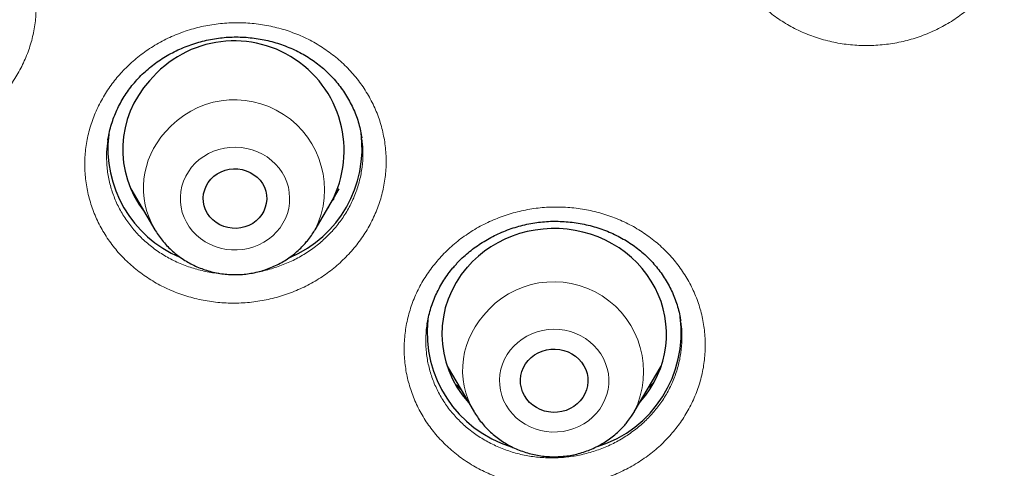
# Model space of a CAD drawing. Header units: millimetres. Extents: x 8 to 971, y 12 to 977.
# Tile 140 of 195: x 366 to 379, y 773 to 779. Entities that reach past the tile are written whole.
import ezdxf

# ---------------------------------------------------------------- set-up
doc = ezdxf.new("R2010")
doc.units = ezdxf.units.MM

msp = doc.modelspace()

# ---------------------------------------------------------------- linework, layer by layer
at = {"color": 7, "linetype": 'Continuous', "lineweight": 30}
for p, q in [((367.061, 777.19), (367.06, 777.182)), ((370.449, 777.216), (370.446, 777.232)), ((367.366, 776.535), (367.688, 775.988)), ((369.828, 775.988), (370.15, 776.535)), ((370.081, 776.403), (370.061, 776.384)), ((367.691, 775.984), (367.688, 775.988)), ((374.708, 774.771), (374.707, 774.778)), ((371.591, 774.167), (371.951, 773.557)), ((374.09, 773.557), (374.45, 774.167)), ((371.954, 773.551), (371.951, 773.557)), ((374.09, 773.557), (374.087, 773.551))]:
    msp.add_line(p, q, dxfattribs=at)
at = {"color": 252, "linetype": 'Continuous', "lineweight": 0}
for p, q in [((367.465, 776.366), (367.444, 776.388)), ((370.077, 776.397), (370.058, 776.379)), ((367.704, 775.962), (367.691, 775.984)), ((374.343, 773.937), (374.279, 773.877)), ((374.087, 773.551), (374.076, 773.534))]:
    msp.add_line(p, q, dxfattribs=at)
at = {"color": 252, "linetype": 'Continuous', "lineweight": 0, "flags": 128}
for points in [[(369.314, 775.958), (369.36, 776.014), (369.399, 776.075), (369.432, 776.138), (369.457, 776.205), (369.475, 776.273), (369.486, 776.343), (369.488, 776.414), (369.483, 776.485), (369.471, 776.554), (369.45, 776.622), (369.423, 776.688), (369.388, 776.751), (369.347, 776.81), (369.299, 776.864), (369.246, 776.914), (369.187, 776.959), (369.124, 776.997), (369.057, 777.03), (368.987, 777.055), (368.915, 777.074), (368.841, 777.085), (368.766, 777.09), (368.69, 777.087), (368.616, 777.077), (368.543, 777.06), (368.472, 777.035), (368.405, 777.004), (368.341, 776.967), (368.281, 776.924), (368.227, 776.875), (368.178, 776.821), (368.136, 776.763), (368.1, 776.701), (368.071, 776.636), (368.049, 776.568), (368.034, 776.499), (368.028, 776.428), (368.029, 776.358), (368.038, 776.287), (368.054, 776.219), (368.078, 776.152), (368.11, 776.087), (368.148, 776.026), (368.192, 775.969), (368.243, 775.917), (368.299, 775.87), (368.359, 775.828), (368.424, 775.793), (368.493, 775.764), (368.564, 775.742), (368.638, 775.726), (368.713, 775.718), (368.788, 775.718), (368.863, 775.724), (368.937, 775.738), (369.008, 775.759), (369.078, 775.786), (369.143, 775.821), (369.205, 775.861), (369.262, 775.907), (369.314, 775.958)], [(371.951, 773.557), (371.951, 773.557), (371.907, 773.638), (371.87, 773.723), (371.841, 773.81), (371.819, 773.899), (371.805, 773.989), (371.798, 774.081), (371.799, 774.172), (371.808, 774.263), (371.824, 774.353), (371.848, 774.441), (371.88, 774.528), (371.919, 774.612), (371.964, 774.692), (372.017, 774.77), (372.075, 774.842)], [(373.585, 773.537), (373.63, 773.594), (373.668, 773.654), (373.699, 773.719), (373.723, 773.786), (373.74, 773.854), (373.749, 773.925), (373.75, 773.995), (373.744, 774.066), (373.73, 774.135), (373.708, 774.203), (373.679, 774.268), (373.644, 774.33), (373.601, 774.388), (373.552, 774.442), (373.498, 774.491), (373.439, 774.535), (373.375, 774.572), (373.308, 774.603), (373.237, 774.628), (373.164, 774.645), (373.09, 774.655), (373.015, 774.658), (372.939, 774.654), (372.865, 774.643), (372.793, 774.624), (372.723, 774.599), (372.656, 774.567), (372.592, 774.528), (372.534, 774.484), (372.48, 774.434), (372.433, 774.38), (372.391, 774.321), (372.356, 774.258), (372.329, 774.192), (372.308, 774.124), (372.295, 774.055), (372.29, 773.984), (372.293, 773.914), (372.303, 773.844), (372.321, 773.775), (372.346, 773.708), (372.378, 773.645), (372.418, 773.584), (372.463, 773.528), (372.515, 773.477), (372.572, 773.43), (372.633, 773.39), (372.699, 773.356), (372.768, 773.328), (372.84, 773.307), (372.914, 773.293), (372.989, 773.286), (373.064, 773.287), (373.139, 773.295), (373.212, 773.31), (373.284, 773.332), (373.352, 773.361), (373.417, 773.396), (373.478, 773.437), (373.534, 773.484), (373.585, 773.537)]]:
    msp.add_lwpolyline(points, dxfattribs=at)
at = {"color": 7, "linetype": 'Continuous', "lineweight": 30, "flags": 128}
for points in [[(368.435, 776.662), (368.476, 776.701), (368.521, 776.734), (368.572, 776.761), (368.625, 776.782), (368.681, 776.795), (368.739, 776.801), (368.796, 776.8), (368.854, 776.791), (368.909, 776.776), (368.961, 776.753), (369.01, 776.723), (369.054, 776.688), (369.093, 776.648), (369.125, 776.603), (369.15, 776.554), (369.168, 776.502), (369.179, 776.449), (369.182, 776.394), (369.176, 776.34), (369.163, 776.287), (369.143, 776.237), (369.115, 776.189), (369.08, 776.145), (369.04, 776.106), (368.994, 776.073), (368.944, 776.046), (368.891, 776.025), (368.835, 776.012), (368.777, 776.006), (368.719, 776.007), (368.662, 776.016), (368.607, 776.031), (368.554, 776.054), (368.506, 776.083), (368.462, 776.119), (368.423, 776.159), (368.391, 776.204), (368.365, 776.253), (368.347, 776.305), (368.337, 776.358), (368.334, 776.413), (368.339, 776.467), (368.353, 776.52), (368.373, 776.57), (368.401, 776.618), (368.435, 776.662)], [(369.828, 775.988), (369.827, 775.987), (369.821, 775.977)], [(374.165, 773.683), (374.18, 773.7), (374.245, 773.78), (374.304, 773.865), (374.356, 773.952), (374.401, 774.044), (374.439, 774.137), (374.47, 774.234), (374.494, 774.332), (374.51, 774.431), (374.519, 774.532), (374.52, 774.632), (374.513, 774.733), (374.499, 774.832), (374.477, 774.931), (374.448, 775.028), (374.411, 775.122), (374.368, 775.214), (374.317, 775.303), (374.26, 775.388), (374.197, 775.469), (374.127, 775.546), (374.052, 775.618), (373.972, 775.684), (373.887, 775.745), (373.797, 775.8), (373.704, 775.849), (373.607, 775.892), (373.507, 775.928), (373.404, 775.957), (373.3, 775.979), (373.194, 775.995), (373.087, 776.003), (372.98, 776.004), (372.873, 775.997), (372.767, 775.984), (372.662, 775.963), (372.559, 775.936), (372.459, 775.902), (372.361, 775.861), (372.267, 775.813), (372.176, 775.759), (372.09, 775.7), (372.008, 775.635), (371.932, 775.564), (371.861, 775.489)], [(372.673, 774.24), (372.713, 774.281), (372.758, 774.316), (372.808, 774.345), (372.862, 774.368), (372.918, 774.384), (372.976, 774.393), (373.035, 774.395), (373.094, 774.389), (373.151, 774.377), (373.206, 774.357), (373.258, 774.331), (373.306, 774.299), (373.349, 774.261), (373.386, 774.218), (373.417, 774.171), (373.442, 774.121), (373.459, 774.068), (373.468, 774.014), (373.47, 773.958), (373.464, 773.903), (373.451, 773.849), (373.43, 773.798), (373.403, 773.749), (373.368, 773.704), (373.328, 773.663), (373.283, 773.628), (373.233, 773.599), (373.179, 773.576), (373.123, 773.56), (373.065, 773.551), (373.006, 773.549), (372.947, 773.555), (372.89, 773.567), (372.835, 773.587), (372.783, 773.613), (372.735, 773.645), (372.692, 773.683), (372.655, 773.726), (372.624, 773.773), (372.599, 773.823), (372.582, 773.876), (372.573, 773.931), (372.571, 773.986), (372.576, 774.041), (372.59, 774.095), (372.611, 774.147), (372.638, 774.195), (372.673, 774.24)]]:
    msp.add_lwpolyline(points, dxfattribs=at)
at = {"color": 7, "linetype": 'Continuous', "lineweight": 30}
for centre, radius, start, end in [((368.748, 777.042), 1.467, 326.4214, 140.5186), ((368.605, 777.061), 1.346, 137.2677, 218.0805), ((368.874, 777.074), 1.581, 293.0023, 7.6453), ((368.641, 777.075), 1.581, 173.2474, 246.999), ((372.869, 774.594), 1.348, 138.4235, 222.5389), ((372.917, 774.614), 1.594, 173.8791, 252.844), ((373.124, 774.613), 1.593, 287.3435, 7.6308)]:
    msp.add_arc(centre, radius, start, end, dxfattribs=at)
at = {"color": 252, "linetype": 'Continuous', "lineweight": 0}
for centre, radius, start, end in [((368.751, 776.521), 1.202, 333.6573, 140.2297), ((368.632, 776.546), 1.096, 137.2247, 210.5872), ((373.013, 774.091), 1.202, 333.6339, 141.2875)]:
    msp.add_arc(centre, radius, start, end, dxfattribs=at)
at = {"color": 7, "linetype": 'Continuous', "lineweight": 30}
for points, knots in [([(340.08, 755.314), (338.877, 755.42), (336.473, 755.633), (332.915, 756.297), (329.422, 757.208), (326.048, 758.376), (322.809, 759.778), (319.723, 761.402), (316.782, 763.249), (314.004, 765.307), (311.407, 767.563), (309.006, 770.004), (306.816, 772.614), (304.851, 775.377), (303.123, 778.277), (301.642, 781.296), (300.418, 784.414), (299.458, 787.613), (298.768, 790.873), (298.352, 794.173), (298.213, 797.494), (298.352, 800.816), (298.768, 804.116), (299.458, 807.376), (300.418, 810.575), (301.642, 813.693), (303.123, 816.712), (304.851, 819.612), (306.816, 822.375), (309.006, 824.985), (311.407, 827.426), (314.004, 829.682), (316.782, 831.74), (319.723, 833.586), (322.809, 835.21), (326.021, 836.602), (329.339, 837.752), (332.744, 838.655), (336.213, 839.303), (339.725, 839.694), (343.26, 839.824), (346.794, 839.694), (350.306, 839.303), (353.775, 838.655), (357.18, 837.752), (360.498, 836.602), (363.71, 835.21), (366.796, 833.586), (369.737, 831.74), (372.515, 829.682), (375.112, 827.426), (377.513, 824.985), (379.703, 822.375), (381.668, 819.612), (383.396, 816.712), (384.877, 813.693), (386.101, 810.575), (387.061, 807.376), (387.751, 804.116), (388.167, 800.816), (388.306, 797.494), (388.167, 794.173), (387.751, 790.873), (387.061, 787.613), (386.101, 784.414), (384.877, 781.296), (383.396, 778.277), (381.668, 775.377), (379.703, 772.614), (377.513, 770.004), (375.112, 767.563), (372.515, 765.307), (369.737, 763.249), (366.796, 761.402), (363.71, 759.778), (360.471, 758.376), (357.097, 757.208), (353.604, 756.297), (350.047, 755.633), (347.642, 755.42), (346.439, 755.314)], [0, 0, 0, 0, 0.013106, 0.026212, 0.039318, 0.052424, 0.065212, 0.078, 0.090788, 0.103576, 0.116364, 0.129151, 0.141939, 0.154727, 0.167515, 0.180303, 0.193091, 0.205879, 0.218667, 0.231454, 0.244242, 0.25703, 0.269818, 0.282606, 0.295394, 0.308182, 0.32097, 0.333758, 0.346545, 0.359333, 0.372121, 0.384909, 0.397697, 0.410485, 0.423273, 0.436061, 0.448848, 0.461636, 0.474424, 0.487212, 0.5, 0.512788, 0.525576, 0.538364, 0.551152, 0.563939, 0.576727, 0.589515, 0.602303, 0.615091, 0.627879, 0.640667, 0.653455, 0.666242, 0.67903, 0.691818, 0.704606, 0.717394, 0.730182, 0.74297, 0.755758, 0.768546, 0.781333, 0.794121, 0.806909, 0.819697, 0.832485, 0.845273, 0.858061, 0.870849, 0.883636, 0.896424, 0.909212, 0.922, 0.934788, 0.947576, 0.960682, 0.973788, 0.986894, 1, 1, 1, 1]), ([(364.833, 758.173), (364.904, 758.206), (365.164, 758.331), (365.602, 758.549), (366.135, 758.82), (366.637, 759.085), (367.111, 759.341), (367.558, 759.589), (367.983, 759.831), (368.386, 760.065), (368.765, 760.29), (369.12, 760.505), (369.45, 760.709), (369.755, 760.901), (370.036, 761.08), (370.293, 761.246), (370.525, 761.399), (370.735, 761.538), (370.921, 761.664), (371.085, 761.775), (371.227, 761.872), (371.346, 761.954), (371.444, 762.022), (371.516, 762.072), (371.567, 762.107), (371.6, 762.13), (371.624, 762.147), (371.644, 762.161), (371.672, 762.181), (371.715, 762.211), (371.78, 762.257), (371.865, 762.317), (371.969, 762.391), (372.093, 762.48), (372.236, 762.583), (372.397, 762.701), (372.571, 762.829), (372.751, 762.963), (373.037, 763.177), (373.424, 763.472), (374.036, 763.952), (374.76, 764.542), (375.451, 765.132), (375.993, 765.612), (376.393, 765.975), (376.788, 766.341), (377.133, 766.67), (377.436, 766.963), (377.702, 767.225), (377.979, 767.502), (378.266, 767.795), (378.571, 768.111), (378.892, 768.451), (379.229, 768.816), (379.577, 769.2), (379.933, 769.604), (380.299, 770.029), (380.666, 770.465), (381.032, 770.912), (381.397, 771.37), (381.768, 771.847), (382.143, 772.344), (382.452, 772.766), (382.696, 773.106), (382.873, 773.357), (383.044, 773.602), (383.205, 773.836), (383.353, 774.054), (383.495, 774.267), (383.63, 774.47), (383.756, 774.664), (383.866, 774.834), (383.955, 774.973), (384.025, 775.083), (384.079, 775.168), (384.123, 775.237), (384.158, 775.293), (384.187, 775.339), (384.215, 775.384), (384.247, 775.435), (384.285, 775.497), (384.334, 775.577), (384.395, 775.676), (384.469, 775.796), (384.551, 775.933), (384.64, 776.08), (384.731, 776.233), (384.866, 776.462), (385.046, 776.771), (385.285, 777.193), (385.543, 777.66), (385.818, 778.175), (386.103, 778.726), (386.396, 779.312), (386.692, 779.93), (386.984, 780.563), (387.269, 781.21), (387.541, 781.857), (387.8, 782.502), (388.047, 783.146), (388.243, 783.685), (388.394, 784.114), (388.502, 784.43), (388.605, 784.738), (388.7, 785.029), (388.785, 785.295), (388.859, 785.534), (388.924, 785.745), (388.979, 785.93), (389.026, 786.088), (389.06, 786.204), (389.083, 786.286), (389.098, 786.338), (389.111, 786.382), (389.121, 786.418), (389.131, 786.453), (389.143, 786.494), (389.159, 786.552), (389.181, 786.629), (389.208, 786.728), (389.242, 786.849), (389.28, 786.991), (389.324, 787.155), (389.373, 787.341), (389.425, 787.543), (389.479, 787.756), (389.533, 787.972), (389.586, 788.19), (389.637, 788.405), (389.685, 788.615), (389.749, 788.897), (389.825, 789.246), (389.911, 789.658), (389.988, 790.051), (390.059, 790.426), (390.123, 790.783), (390.18, 791.12), (390.232, 791.44), (390.279, 791.74), (390.321, 792.022), (390.369, 792.367), (390.423, 792.775), (390.479, 793.236), (390.527, 793.669), (390.567, 794.072), (390.594, 794.373), (390.611, 794.574), (390.62, 794.677), (390.627, 794.761), (390.631, 794.82), (390.635, 794.864), (390.638, 794.905), (390.642, 794.961), (390.647, 795.035), (390.655, 795.135), (390.663, 795.26), (390.673, 795.404), (390.682, 795.555), (390.691, 795.711), (390.7, 795.871), (390.71, 796.068), (390.721, 796.304), (390.731, 796.583), (390.74, 796.851), (390.747, 797.101), (390.751, 797.321), (390.754, 797.521), (390.756, 797.702), (390.757, 797.863), (390.758, 797.985), (390.758, 798.077), (390.758, 798.146), (390.758, 798.216), (390.758, 798.261), (390.758, 798.284)], [0, 0, 0, 0, 0.004554, 0.016714, 0.028355, 0.039282, 0.049707, 0.059631, 0.069053, 0.078151, 0.086726, 0.094778, 0.102308, 0.109316, 0.1158, 0.121763, 0.127173, 0.132066, 0.136443, 0.140303, 0.143646, 0.146473, 0.148782, 0.150575, 0.151637, 0.152373, 0.152928, 0.153374, 0.153813, 0.154908, 0.15646, 0.158471, 0.160972, 0.163941, 0.16738, 0.171287, 0.175621, 0.180029, 0.184433, 0.196521, 0.208575, 0.230017, 0.251351, 0.261978, 0.272578, 0.283152, 0.293728, 0.300686, 0.30802, 0.315728, 0.323812, 0.332271, 0.341653, 0.351458, 0.361684, 0.372333, 0.383405, 0.394899, 0.406123, 0.417723, 0.429698, 0.44205, 0.454776, 0.460844, 0.466994, 0.473047, 0.478697, 0.483937, 0.488767, 0.493935, 0.498534, 0.502565, 0.506027, 0.508387, 0.510383, 0.512015, 0.513283, 0.514317, 0.515307, 0.516458, 0.517906, 0.519649, 0.522056, 0.524866, 0.528078, 0.531571, 0.535126, 0.538739, 0.547483, 0.556547, 0.567755, 0.579416, 0.591531, 0.604986, 0.618711, 0.632661, 0.646836, 0.661237, 0.674881, 0.688721, 0.702758, 0.709443, 0.716172, 0.722861, 0.729044, 0.734653, 0.739686, 0.744145, 0.748029, 0.751338, 0.754072, 0.755355, 0.756456, 0.757376, 0.758115, 0.758711, 0.759541, 0.760705, 0.762325, 0.764394, 0.766913, 0.769882, 0.7733, 0.777168, 0.781486, 0.78584, 0.790431, 0.79495, 0.799383, 0.803732, 0.807997, 0.81685, 0.825313, 0.833388, 0.841075, 0.848372, 0.85528, 0.861799, 0.86793, 0.873671, 0.879033, 0.889039, 0.898525, 0.907179, 0.915349, 0.923035, 0.925455, 0.927568, 0.929269, 0.93056, 0.931164, 0.931928, 0.933057, 0.934553, 0.936415, 0.939139, 0.942104, 0.945157, 0.948297, 0.951526, 0.954841, 0.960229, 0.965834, 0.971654, 0.976476, 0.980904, 0.984939, 0.988581, 0.991829, 0.994685, 0.995999, 0.997298, 0.998621, 1, 1, 1, 1]), ([(367.06, 777.182), (367.062, 777.197), (367.069, 777.244), (367.087, 777.324), (367.115, 777.421), (367.15, 777.516), (367.191, 777.609), (367.238, 777.7), (367.291, 777.787), (367.35, 777.871), (367.414, 777.952), (367.483, 778.027), (367.557, 778.099), (367.636, 778.166), (367.719, 778.229), (367.807, 778.287), (367.899, 778.34), (367.995, 778.389), (368.094, 778.431), (368.195, 778.468), (368.299, 778.5), (368.403, 778.525), (368.509, 778.543), (368.615, 778.556), (368.721, 778.562), (368.828, 778.562), (368.934, 778.556), (369.04, 778.543), (369.146, 778.525), (369.25, 778.5), (369.353, 778.47), (369.454, 778.433), (369.551, 778.391), (369.646, 778.344), (369.736, 778.291), (369.821, 778.234), (369.902, 778.172), (369.977, 778.106), (370.049, 778.035), (370.116, 777.959), (370.178, 777.879), (370.235, 777.795), (370.287, 777.707), (370.333, 777.616), (370.372, 777.523), (370.405, 777.428), (370.43, 777.331), (370.445, 777.261), (370.45, 777.223), (370.451, 777.217)], [0, 0, 0, 0, 0.009842, 0.03206, 0.054333, 0.076629, 0.098906, 0.121123, 0.14325, 0.165262, 0.187138, 0.208859, 0.230411, 0.252026, 0.273757, 0.295589, 0.317498, 0.339458, 0.361438, 0.383391, 0.40529, 0.427107, 0.448822, 0.470423, 0.491849, 0.513179, 0.534688, 0.556366, 0.578189, 0.600122, 0.622126, 0.644155, 0.666149, 0.688065, 0.709862, 0.731511, 0.752979, 0.774286, 0.79585, 0.817701, 0.839795, 0.862078, 0.884488, 0.90696, 0.929417, 0.951782, 0.973994, 0.996005, 1, 1, 1, 1]), ([(367.466, 776.365), (367.465, 776.366), (367.458, 776.373), (367.451, 776.38), (367.444, 776.387)], [0, 0, 0, 0, 0.099734, 1, 1, 1, 1]), ([(371.69, 775.503), (371.7, 775.515), (371.734, 775.552), (371.793, 775.612), (371.87, 775.68), (371.952, 775.745), (372.038, 775.805), (372.129, 775.86), (372.223, 775.91), (372.321, 775.955), (372.422, 775.995), (372.524, 776.028), (372.628, 776.055), (372.734, 776.077), (372.839, 776.091), (372.944, 776.1), (373.05, 776.102), (373.156, 776.098), (373.262, 776.088), (373.369, 776.072), (373.474, 776.05), (373.579, 776.021), (373.681, 775.987), (373.78, 775.947), (373.875, 775.902), (373.967, 775.852), (374.053, 775.797), (374.135, 775.738), (374.212, 775.673), (374.285, 775.604), (374.354, 775.53), (374.419, 775.452), (374.478, 775.369), (374.531, 775.283), (374.579, 775.194), (374.62, 775.102), (374.655, 775.008), (374.683, 774.912), (374.701, 774.833), (374.708, 774.786), (374.71, 774.771)], [0, 0, 0, 0, 0.01292, 0.039456, 0.066122, 0.092963, 0.119963, 0.14709, 0.174307, 0.201563, 0.228798, 0.255949, 0.282965, 0.309804, 0.336431, 0.362811, 0.389101, 0.415676, 0.44256, 0.469695, 0.497015, 0.524444, 0.551897, 0.579268, 0.606479, 0.633463, 0.660172, 0.686597, 0.713037, 0.739863, 0.76696, 0.794289, 0.821801, 0.849441, 0.877155, 0.904877, 0.932544, 0.960106, 0.98753, 1, 1, 1, 1]), ([(367.691, 775.984), (367.693, 775.981), (367.709, 775.952), (367.745, 775.9), (367.799, 775.829), (367.859, 775.762), (367.925, 775.7), (367.994, 775.643), (368.069, 775.59), (368.147, 775.543), (368.228, 775.502), (368.313, 775.467), (368.4, 775.438), (368.489, 775.416), (368.58, 775.399), (368.672, 775.39), (368.764, 775.387), (368.856, 775.391), (368.948, 775.401), (369.039, 775.418), (369.128, 775.442), (369.215, 775.472), (369.3, 775.508), (369.382, 775.55), (369.46, 775.598), (369.534, 775.652), (369.603, 775.711), (369.653, 775.759), (369.679, 775.787), (369.684, 775.793)], [0, 0, 0, 0, 0.00446, 0.043331, 0.082256, 0.121244, 0.160295, 0.199411, 0.238597, 0.277846, 0.317161, 0.356534, 0.395964, 0.435441, 0.474964, 0.514523, 0.554113, 0.593726, 0.633353, 0.672985, 0.712615, 0.752234, 0.791834, 0.831403, 0.870937, 0.910427, 0.949865, 0.989243, 1, 1, 1, 1]), ([(369.684, 775.793), (369.698, 775.809), (369.731, 775.847), (369.777, 775.908), (369.807, 775.955), (369.821, 775.977)], [0, 0, 0, 0, 0.268105, 0.661538, 1, 1, 1, 1]), ([(371.325, 774.726), (371.326, 774.733), (371.331, 774.774), (371.347, 774.846), (371.374, 774.944), (371.407, 775.039), (371.447, 775.133), (371.494, 775.224), (371.546, 775.313), (371.604, 775.397), (371.652, 775.46), (371.682, 775.494), (371.69, 775.503)], [0, 0, 0, 0, 0.0251646, 0.1427964, 0.2607875, 0.3788817, 0.4967672, 0.6142206, 0.7310393, 0.8470656, 0.9622024, 1, 1, 1, 1]), ([(371.77, 773.863), (371.758, 773.873), (371.735, 773.893), (371.714, 773.915), (371.704, 773.926)], [0, 0, 0, 0, 0.500672, 1, 1, 1, 1]), ([(374.346, 773.942), (374.328, 773.924), (374.307, 773.902), (374.284, 773.882), (374.281, 773.88)], [0, 0, 0, 0, 0.8665084, 1, 1, 1, 1]), ([(371.955, 773.551), (371.96, 773.542), (371.98, 773.508), (372.02, 773.451), (372.076, 773.381), (372.138, 773.315), (372.204, 773.254), (372.275, 773.198), (372.35, 773.147), (372.429, 773.101), (372.511, 773.062), (372.597, 773.028), (372.684, 773.001), (372.774, 772.98), (372.865, 772.965), (372.957, 772.957), (373.049, 772.956), (373.142, 772.961), (373.233, 772.973), (373.324, 772.992), (373.412, 773.017), (373.499, 773.049), (373.583, 773.087), (373.664, 773.13), (373.741, 773.18), (373.814, 773.235), (373.882, 773.295), (373.931, 773.344), (373.956, 773.373), (373.962, 773.379)], [0, 0, 0, 0, 0.013272, 0.051806, 0.090396, 0.129053, 0.167772, 0.206554, 0.245404, 0.28432, 0.3233, 0.362333, 0.401424, 0.44056, 0.479739, 0.518953, 0.558195, 0.597459, 0.636734, 0.676012, 0.715285, 0.754544, 0.793785, 0.832993, 0.872162, 0.911289, 0.95036, 0.989371, 1, 1, 1, 1]), ([(373.962, 773.379), (373.975, 773.394), (374.008, 773.433), (374.05, 773.49), (374.075, 773.533), (374.086, 773.551)], [0, 0, 0, 0, 0.2893503, 0.7134185, 1, 1, 1, 1])]:
    msp.add_open_spline(points, degree=3, knots=knots, dxfattribs=at)
at = {"color": 252, "linetype": 'Continuous', "lineweight": 0}
for points, knots in [([(339.798, 773.529), (339.084, 773.638), (337.655, 773.856), (335.559, 774.4), (333.572, 775.079), (331.704, 775.889), (329.961, 776.806), (328.299, 777.85), (326.729, 779.012), (325.262, 780.287), (323.905, 781.666), (322.668, 783.141), (321.558, 784.703), (320.581, 786.341), (319.744, 788.047), (319.053, 789.809), (318.51, 791.616), (318.12, 793.458), (317.885, 795.323), (317.807, 797.199), (317.885, 799.076), (318.12, 800.941), (318.51, 802.783), (319.053, 804.59), (319.744, 806.352), (320.581, 808.058), (321.558, 809.696), (322.668, 811.258), (323.905, 812.733), (325.262, 814.112), (326.729, 815.387), (328.299, 816.549), (329.961, 817.593), (331.704, 818.51), (333.519, 819.296), (335.394, 819.946), (337.318, 820.456), (339.278, 820.823), (341.263, 821.043), (343.26, 821.117), (345.257, 821.043), (347.241, 820.823), (349.201, 820.456), (351.125, 819.946), (353, 819.296), (354.815, 818.51), (356.558, 817.593), (358.22, 816.549), (359.79, 815.387), (361.257, 814.112), (362.614, 812.733), (363.851, 811.258), (364.961, 809.696), (365.938, 808.058), (366.775, 806.352), (367.466, 804.59), (368.009, 802.783), (368.399, 800.941), (368.634, 799.076), (368.712, 797.199), (368.634, 795.323), (368.399, 793.458), (368.009, 791.616), (367.466, 789.809), (366.775, 788.047), (365.938, 786.341), (364.961, 784.703), (363.851, 783.141), (362.614, 781.666), (361.257, 780.287), (359.79, 779.012), (358.22, 777.85), (356.558, 776.806), (354.815, 775.889), (352.95, 775.08), (350.968, 774.403), (348.88, 773.86), (347.457, 773.641), (346.745, 773.532)], [0, 0, 0, 0, 0.014209, 0.028417, 0.042626, 0.055696, 0.068766, 0.081836, 0.094907, 0.107977, 0.121047, 0.134117, 0.147187, 0.160257, 0.173327, 0.186398, 0.199468, 0.212538, 0.225608, 0.238678, 0.251748, 0.264818, 0.277889, 0.290959, 0.304029, 0.317099, 0.330169, 0.343239, 0.356309, 0.36938, 0.38245, 0.39552, 0.40859, 0.42166, 0.43473, 0.4478, 0.460871, 0.473941, 0.487011, 0.500081, 0.513151, 0.526221, 0.539292, 0.552362, 0.565432, 0.578502, 0.591572, 0.604642, 0.617712, 0.630783, 0.643853, 0.656923, 0.669993, 0.683063, 0.696133, 0.709203, 0.722274, 0.735344, 0.748414, 0.761484, 0.774554, 0.787624, 0.800694, 0.813765, 0.826835, 0.839905, 0.852975, 0.866045, 0.879115, 0.892186, 0.905256, 0.918326, 0.931396, 0.944466, 0.957536, 0.971691, 0.985845, 1, 1, 1, 1]), ([(346.66, 774.616), (347.327, 774.721), (348.662, 774.93), (350.619, 775.442), (352.485, 776.082), (354.251, 776.847), (355.909, 777.72), (357.49, 778.712), (358.983, 779.818), (360.379, 781.031), (361.669, 782.342), (362.846, 783.745), (363.902, 785.231), (364.831, 786.789), (365.627, 788.411), (366.285, 790.087), (366.801, 791.807), (367.172, 793.559), (367.395, 795.333), (367.47, 797.118), (367.395, 798.903), (367.172, 800.677), (366.801, 802.429), (366.285, 804.148), (365.627, 805.824), (364.831, 807.446), (363.902, 809.005), (362.846, 810.49), (361.669, 811.893), (360.379, 813.205), (358.983, 814.417), (357.49, 815.523), (355.909, 816.515), (354.251, 817.388), (352.524, 818.136), (350.741, 818.754), (348.911, 819.239), (347.047, 819.588), (345.159, 819.798), (343.26, 819.868), (341.36, 819.798), (339.472, 819.588), (337.608, 819.239), (335.778, 818.754), (333.995, 818.136), (332.268, 817.388), (330.61, 816.515), (329.029, 815.523), (327.536, 814.417), (326.14, 813.205), (324.85, 811.893), (323.673, 810.49), (322.617, 809.005), (321.688, 807.446), (320.892, 805.824), (320.234, 804.148), (319.718, 802.429), (319.347, 800.677), (319.124, 798.903), (319.049, 797.118), (319.124, 795.333), (319.347, 793.559), (319.718, 791.807), (320.234, 790.087), (320.892, 788.411), (321.688, 786.789), (322.617, 785.231), (323.673, 783.745), (324.85, 782.342), (326.14, 781.031), (327.536, 779.818), (329.029, 778.712), (330.61, 777.72), (332.268, 776.847), (334.034, 776.082), (335.9, 775.442), (337.858, 774.93), (339.192, 774.721), (339.859, 774.616)], [0, 0, 0, 0, 0.013976, 0.027953, 0.041929, 0.055017, 0.068105, 0.081192, 0.09428, 0.107368, 0.120455, 0.133543, 0.146631, 0.159719, 0.172806, 0.185894, 0.198982, 0.212069, 0.225157, 0.238245, 0.251332, 0.26442, 0.277508, 0.290595, 0.303683, 0.316771, 0.329859, 0.342946, 0.356034, 0.369122, 0.382209, 0.395297, 0.408385, 0.421472, 0.43456, 0.447648, 0.460735, 0.473823, 0.486911, 0.499999, 0.513086, 0.526174, 0.539262, 0.552349, 0.565437, 0.578525, 0.591612, 0.6047, 0.617788, 0.630876, 0.643963, 0.657051, 0.670139, 0.683226, 0.696314, 0.709402, 0.722489, 0.735577, 0.748665, 0.761752, 0.77484, 0.787928, 0.801016, 0.814103, 0.827191, 0.840279, 0.853366, 0.866454, 0.879542, 0.892629, 0.905717, 0.918805, 0.931893, 0.94498, 0.958068, 0.972045, 0.986023, 1, 1, 1, 1]), ([(339.895, 775.418), (339.266, 775.519), (338.009, 775.721), (336.165, 776.207), (334.396, 776.815), (332.712, 777.545), (331.121, 778.382), (329.604, 779.334), (328.172, 780.396), (326.832, 781.559), (325.594, 782.818), (324.465, 784.164), (323.451, 785.589), (322.56, 787.085), (321.796, 788.642), (321.165, 790.25), (320.67, 791.9), (320.314, 793.581), (320.099, 795.283), (320.028, 796.996), (320.099, 798.709), (320.314, 800.411), (320.67, 802.092), (321.165, 803.742), (321.796, 805.35), (322.56, 806.907), (323.451, 808.403), (324.465, 809.828), (325.594, 811.174), (326.832, 812.433), (328.172, 813.596), (329.604, 814.657), (331.121, 815.61), (332.712, 816.447), (334.369, 817.165), (336.081, 817.758), (337.836, 818.224), (339.625, 818.558), (341.437, 818.759), (343.26, 818.827), (345.082, 818.759), (346.894, 818.558), (348.683, 818.224), (350.439, 817.758), (352.15, 817.165), (353.807, 816.447), (355.398, 815.61), (356.915, 814.657), (358.347, 813.596), (359.687, 812.433), (360.925, 811.174), (362.054, 809.828), (363.068, 808.403), (363.959, 806.907), (364.723, 805.35), (365.354, 803.742), (365.849, 802.092), (366.205, 800.411), (366.42, 798.709), (366.491, 796.996), (366.42, 795.283), (366.205, 793.581), (365.849, 791.9), (365.354, 790.25), (364.723, 788.642), (363.959, 787.085), (363.068, 785.589), (362.054, 784.164), (360.925, 782.818), (359.687, 781.559), (358.347, 780.396), (356.915, 779.334), (355.398, 778.382), (353.807, 777.545), (352.12, 776.814), (350.346, 776.205), (348.494, 775.717), (347.231, 775.515), (346.6, 775.415)], [0, 0, 0, 0, 0.013748, 0.027497, 0.041245, 0.05435, 0.067455, 0.080559, 0.093664, 0.106769, 0.119873, 0.132978, 0.146083, 0.159188, 0.172292, 0.185397, 0.198502, 0.211606, 0.224711, 0.237816, 0.250921, 0.264025, 0.27713, 0.290235, 0.30334, 0.316444, 0.329549, 0.342654, 0.355758, 0.368863, 0.381968, 0.395073, 0.408177, 0.421282, 0.434387, 0.447492, 0.460596, 0.473701, 0.486806, 0.49991, 0.513015, 0.52612, 0.539225, 0.552329, 0.565434, 0.578539, 0.591643, 0.604748, 0.617853, 0.630958, 0.644062, 0.657167, 0.670272, 0.683377, 0.696481, 0.709586, 0.722691, 0.735795, 0.7489, 0.762005, 0.77511, 0.788214, 0.801319, 0.814424, 0.827529, 0.840633, 0.853738, 0.866843, 0.879947, 0.893052, 0.906157, 0.919262, 0.932366, 0.945471, 0.958576, 0.972384, 0.986192, 1, 1, 1, 1]), ([(388.758, 797.426), (388.739, 796.495), (388.702, 794.632), (388.398, 791.846), (387.913, 789.079), (387.236, 786.349), (386.373, 783.669), (385.325, 781.053), (384.097, 778.506), (382.691, 776.038), (381.114, 773.657), (379.378, 771.378), (377.488, 769.213), (375.49, 767.208), (373.398, 765.36), (371.224, 763.667), (368.937, 762.104), (366.558, 760.664), (364.898, 759.825), (364.07, 759.406)], [0, 0, 0, 0, 0.059647, 0.119293, 0.179195, 0.239107, 0.298753, 0.35839, 0.418037, 0.477683, 0.537584, 0.597497, 0.657143, 0.716779, 0.77332, 0.829847, 0.88658, 0.943426, 1, 1, 1, 1]), ([(375.448, 781.179), (375.449, 781.179), (375.484, 781.242), (375.563, 781.363), (375.702, 781.532), (375.86, 781.685), (376.035, 781.821), (376.225, 781.938), (376.428, 782.035), (376.64, 782.11), (376.86, 782.163), (377.085, 782.193), (377.311, 782.198), (377.536, 782.18), (377.758, 782.139), (377.972, 782.074), (378.178, 781.988), (378.371, 781.88), (378.549, 781.753), (378.711, 781.607), (378.855, 781.445), (378.977, 781.269), (379.077, 781.081), (379.154, 780.883), (379.206, 780.678), (379.233, 780.469), (379.235, 780.258), (379.21, 780.048), (379.162, 779.841), (379.09, 779.644), (378.998, 779.46), (378.886, 779.286), (378.751, 779.12), (378.594, 778.966), (378.42, 778.828), (378.231, 778.71), (378.029, 778.612), (377.817, 778.535), (377.598, 778.481), (377.373, 778.451), (377.147, 778.443), (376.921, 778.46), (376.7, 778.5), (376.484, 778.562), (376.279, 778.648), (376.085, 778.754), (375.905, 778.88), (375.742, 779.025), (375.598, 779.186), (375.474, 779.361), (375.372, 779.549), (375.294, 779.746), (375.24, 779.95), (375.212, 780.159), (375.209, 780.37), (375.23, 780.581), (375.278, 780.787), (375.349, 780.988), (375.415, 781.115), (375.448, 781.179)], [0, 0, 0, 0, 0.000143, 0.017993, 0.0359, 0.053751, 0.0716, 0.089507, 0.107356, 0.125218, 0.143137, 0.160999, 0.178881, 0.19682, 0.214701, 0.232602, 0.250559, 0.268459, 0.286369, 0.304335, 0.322244, 0.34015, 0.358113, 0.376018, 0.393907, 0.411854, 0.429743, 0.447612, 0.465538, 0.483407, 0.500125, 0.516843, 0.534698, 0.552611, 0.570467, 0.588323, 0.606235, 0.624091, 0.641959, 0.659883, 0.677751, 0.695639, 0.713584, 0.731472, 0.749377, 0.767338, 0.785243, 0.803153, 0.821119, 0.839029, 0.85693, 0.874888, 0.89279, 0.910673, 0.928614, 0.946496, 0.964312, 0.982184, 1, 1, 1, 1]), ([(365.562, 777.688), (365.509, 777.637), (365.403, 777.537), (365.222, 777.409), (365.028, 777.299), (364.822, 777.21), (364.607, 777.143), (364.386, 777.099), (364.16, 777.078), (363.934, 777.081), (363.71, 777.107), (363.491, 777.157), (363.279, 777.23), (363.077, 777.323), (362.889, 777.438), (362.715, 777.572), (362.559, 777.723), (362.423, 777.891), (362.307, 778.071), (362.214, 778.262), (362.145, 778.463), (362.1, 778.669), (362.081, 778.879), (362.087, 779.09), (362.118, 779.299), (362.175, 779.504), (362.256, 779.701), (362.359, 779.889), (362.482, 780.062), (362.622, 780.218), (362.777, 780.359), (362.952, 780.487), (363.146, 780.598), (363.351, 780.688), (363.566, 780.757), (363.787, 780.802), (364.012, 780.825), (364.238, 780.823), (364.462, 780.799), (364.682, 780.751), (364.894, 780.679), (365.097, 780.587), (365.286, 780.473), (365.461, 780.34), (365.618, 780.19), (365.756, 780.024), (365.873, 779.845), (365.968, 779.654), (366.039, 779.454), (366.084, 779.248), (366.105, 779.038), (366.101, 778.827), (366.071, 778.618), (366.016, 778.413), (365.937, 778.215), (365.834, 778.026), (365.711, 777.848), (365.612, 777.741), (365.562, 777.688)], [0, 0, 0, 0, 0.01784, 0.035736, 0.053576, 0.071439, 0.089359, 0.107221, 0.125091, 0.143018, 0.160887, 0.178768, 0.196705, 0.214585, 0.232476, 0.250424, 0.268314, 0.28621, 0.304163, 0.322059, 0.339952, 0.357902, 0.375795, 0.39368, 0.411622, 0.429506, 0.447381, 0.465311, 0.483184, 0.49992, 0.516654, 0.534521, 0.552444, 0.570311, 0.588177, 0.6061, 0.623966, 0.641839, 0.659768, 0.677641, 0.695525, 0.713466, 0.73135, 0.749243, 0.767193, 0.785086, 0.802981, 0.820934, 0.83883, 0.856721, 0.87467, 0.89256, 0.910442, 0.92838, 0.946261, 0.964156, 0.982106, 1, 1, 1, 1]), ([(370.296, 775.682), (370.245, 775.63), (370.144, 775.525), (369.969, 775.389), (369.781, 775.271), (369.579, 775.173), (369.367, 775.097), (369.148, 775.042), (368.923, 775.012), (368.697, 775.004), (368.471, 775.02), (368.249, 775.061), (368.034, 775.123), (367.828, 775.208), (367.633, 775.315), (367.453, 775.441), (367.289, 775.585), (367.144, 775.745), (367.019, 775.92), (366.917, 776.107), (366.838, 776.305), (366.783, 776.509), (366.753, 776.718), (366.749, 776.929), (366.77, 777.139), (366.817, 777.346), (366.888, 777.547), (366.983, 777.739), (367.097, 777.917), (367.229, 778.079), (367.378, 778.227), (367.547, 778.362), (367.735, 778.482), (367.936, 778.582), (368.147, 778.659), (368.366, 778.715), (368.59, 778.747), (368.817, 778.756), (369.042, 778.741), (369.265, 778.703), (369.481, 778.641), (369.688, 778.558), (369.883, 778.453), (370.064, 778.328), (370.229, 778.185), (370.376, 778.026), (370.501, 777.851), (370.605, 777.665), (370.686, 777.469), (370.742, 777.265), (370.774, 777.056), (370.78, 776.845), (370.76, 776.635), (370.715, 776.427), (370.646, 776.226), (370.552, 776.033), (370.437, 775.849), (370.343, 775.738), (370.296, 775.682)], [0, 0, 0, 0, 0.017831, 0.035719, 0.053549, 0.071406, 0.089319, 0.107176, 0.125042, 0.142965, 0.160831, 0.178712, 0.19665, 0.214531, 0.232426, 0.250378, 0.268273, 0.286176, 0.304135, 0.322037, 0.339936, 0.357892, 0.375791, 0.393678, 0.411621, 0.429508, 0.44738, 0.465308, 0.48318, 0.499906, 0.516634, 0.534495, 0.552414, 0.570275, 0.588137, 0.606055, 0.623916, 0.641786, 0.659714, 0.677584, 0.69547, 0.713413, 0.731299, 0.749197, 0.767152, 0.78505, 0.802953, 0.820912, 0.838814, 0.85671, 0.874663, 0.892559, 0.910441, 0.92838, 0.946263, 0.964156, 0.982107, 1, 1, 1, 1]), ([(367.06, 777.182), (367.053, 777.129), (367.039, 777.016), (367.044, 776.843), (367.069, 776.666), (367.116, 776.492), (367.183, 776.325), (367.271, 776.167), (367.377, 776.018), (367.5, 775.882), (367.64, 775.76), (367.793, 775.653), (367.958, 775.563), (368.134, 775.491), (368.317, 775.44), (368.459, 775.411), (368.538, 775.406), (368.554, 775.405)], [0, 0, 0, 0, 0.063379, 0.133985, 0.204638, 0.275521, 0.346177, 0.416842, 0.487731, 0.558398, 0.629029, 0.699884, 0.770515, 0.84108, 0.911867, 0.98243, 1, 1, 1, 1]), ([(370.058, 775.97), (370.058, 775.971), (370.099, 776.017), (370.177, 776.113), (370.276, 776.268), (370.355, 776.432), (370.414, 776.603), (370.452, 776.779), (370.464, 776.898), (370.468, 777.017), (370.467, 777.104), (370.453, 777.19), (370.449, 777.216)], [0, 0, 0, 0, 0.000605, 0.134489, 0.268801, 0.402685, 0.53657, 0.670874, 0.804758, 0.805283, 0.939452, 1, 1, 1, 1]), ([(371.473, 775.588), (371.474, 775.589), (371.521, 775.644), (371.625, 775.748), (371.795, 775.888), (371.982, 776.01), (372.182, 776.111), (372.392, 776.191), (372.61, 776.249), (372.834, 776.284), (373.06, 776.295), (373.286, 776.283), (373.508, 776.247), (373.725, 776.188), (373.932, 776.107), (374.129, 776.005), (374.311, 775.882), (374.478, 775.741), (374.626, 775.584), (374.753, 775.411), (374.86, 775.226), (374.942, 775.031), (375.001, 774.828), (375.034, 774.62), (375.042, 774.41), (375.025, 774.2), (374.983, 773.992), (374.915, 773.79), (374.824, 773.597), (374.713, 773.417), (374.584, 773.254), (374.438, 773.103), (374.272, 772.965), (374.086, 772.843), (373.887, 772.74), (373.677, 772.658), (373.459, 772.599), (373.236, 772.563), (373.01, 772.55), (372.784, 772.561), (372.561, 772.595), (372.344, 772.652), (372.136, 772.732), (371.939, 772.833), (371.755, 772.954), (371.588, 773.094), (371.438, 773.251), (371.309, 773.422), (371.202, 773.607), (371.118, 773.801), (371.058, 774.004), (371.023, 774.211), (371.013, 774.422), (371.029, 774.632), (371.07, 774.84), (371.135, 775.042), (371.225, 775.236), (371.336, 775.42), (371.427, 775.532), (371.473, 775.588)], [0, 0, 0, 0, 0.000144, 0.017994, 0.035901, 0.053751, 0.071601, 0.089507, 0.107357, 0.125219, 0.143138, 0.161, 0.178881, 0.19682, 0.214702, 0.232602, 0.250559, 0.26846, 0.28637, 0.304336, 0.322245, 0.340151, 0.358113, 0.376018, 0.393907, 0.411854, 0.429744, 0.447613, 0.465539, 0.483408, 0.500126, 0.516843, 0.534699, 0.552612, 0.570468, 0.588323, 0.606236, 0.624091, 0.641959, 0.659884, 0.677752, 0.69564, 0.713585, 0.731473, 0.749377, 0.767338, 0.785243, 0.803153, 0.82112, 0.839029, 0.856931, 0.874889, 0.89279, 0.910673, 0.928614, 0.946497, 0.964313, 0.982185, 1, 1, 1, 1]), ([(369.062, 775.426), (369.068, 775.426), (369.138, 775.436), (369.268, 775.473), (369.448, 775.536), (369.62, 775.62), (369.78, 775.721), (369.928, 775.837), (370.014, 775.926), (370.058, 775.97)], [0, 0, 0, 0, 0.015891, 0.179865, 0.344359, 0.508338, 0.672053, 0.836287, 1, 1, 1, 1]), ([(371.324, 774.727), (371.323, 774.718), (371.309, 774.651), (371.304, 774.523), (371.311, 774.345), (371.341, 774.168), (371.392, 773.996), (371.464, 773.832), (371.555, 773.675), (371.665, 773.53), (371.792, 773.397), (371.935, 773.279), (372.091, 773.176), (372.259, 773.091), (372.436, 773.024), (372.62, 772.975), (372.81, 772.947), (373.002, 772.938), (373.194, 772.95), (373.384, 772.981), (373.569, 773.032), (373.748, 773.101), (373.917, 773.189), (374.075, 773.294), (374.216, 773.411), (374.34, 773.539), (374.45, 773.678), (374.544, 773.83), (374.622, 773.995), (374.679, 774.166), (374.716, 774.343), (374.729, 774.521), (374.727, 774.665), (374.713, 774.747), (374.708, 774.771)], [0, 0, 0, 0, 0.004713, 0.037567, 0.070457, 0.103452, 0.136343, 0.169249, 0.202258, 0.235165, 0.268058, 0.301056, 0.33395, 0.366807, 0.39977, 0.432627, 0.465439, 0.498356, 0.531168, 0.56395, 0.596836, 0.629618, 0.662394, 0.695275, 0.728052, 0.758736, 0.789421, 0.822222, 0.855127, 0.887929, 0.920771, 0.953721, 0.986565, 1, 1, 1, 1]), ([(371.773, 773.858), (371.771, 773.86), (371.746, 773.881), (371.724, 773.904), (371.704, 773.926)], [0, 0, 0, 0, 0.0766103, 1, 1, 1, 1])]:
    msp.add_open_spline(points, degree=3, knots=knots, dxfattribs=at)

doc.saveas('drawing.dxf')
